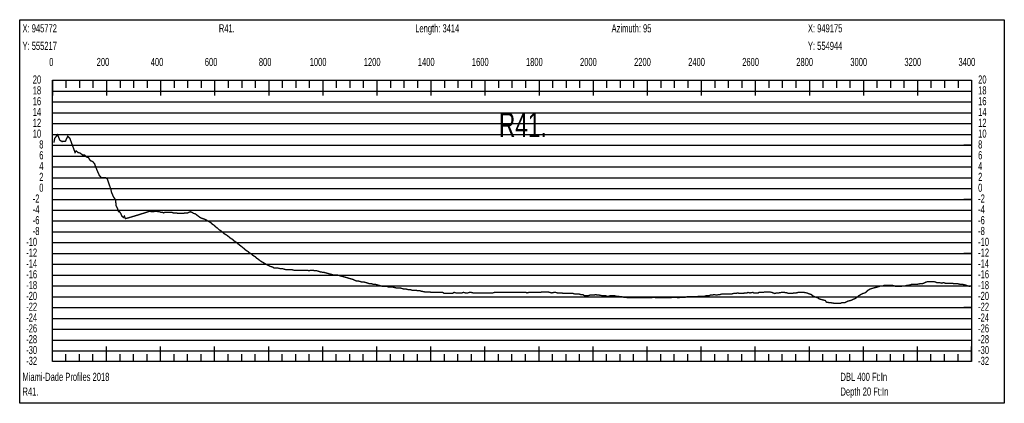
# Model space of a CAD drawing. Header units: inches. Extents: x 471865 to 538526, y 1054316 to 1102451.
# Tile 63 of 131: x 487431 to 491074, y 1084503 to 1085921. Entities that reach past the tile are written whole.
import ezdxf

# ---------------------------------------------------------------- set-up
doc = ezdxf.new("R2010")
doc.units = ezdxf.units.IN
doc.header["$MEASUREMENT"] = 0
for name, color, linetype in [('LABELS', 7, 'Continuous'), ('X_Gr1', 7, 'Continuous'), ('XSECTION', 7, 'Continuous')]:
    doc.layers.add(name, color=color, linetype=linetype)
doc.styles.get("Standard").update_dxf_attribs({"font": 'arial.ttf'})

msp = doc.modelspace()

# ---------------------------------------------------------------- linework, layer by layer
at = {"layer": 'X_Gr1', "color": 6, "linetype": 'Continuous', "lineweight": 18, "true_color": 0xff00ff, "transparency": 33554687, "const_width": 5}
msp.add_lwpolyline([(487558.1, 1085466.4), (487558.1, 1085466.4), (487558.3, 1085468.2), (487560.8, 1085482.2), (487571.3, 1085496), (487580, 1085475.4), (487588.1, 1085470.6), (487600.7, 1085472), (487609, 1085490.2), (487617, 1085482.3), (487636.2, 1085430.1), (487640.2, 1085435.9), (487647.3, 1085429.8), (487654.3, 1085428.5), (487663.9, 1085420.9), (487670.9, 1085421.1), (487677.5, 1085414.2), (487686.1, 1085411.1), (487691.9, 1085400.7), (487701.2, 1085396.7), (487708.1, 1085388.9), (487717.2, 1085365.2), (487726.5, 1085344.2), (487733.6, 1085337), (487740.3, 1085337), (487748.9, 1085337), (487755.1, 1085333.4), (487762.3, 1085312.4), (487768.6, 1085293.7), (487771.8, 1085280.3), (487779, 1085265.3), (487785.7, 1085255.7), (487788.2, 1085232.8), (487793.1, 1085222.8), (487797, 1085211.8), (487799.7, 1085212.4), (487805.6, 1085204.3), (487809.1, 1085195.2), (487815.5, 1085189.8), (487818.3, 1085194.8), (487822.6, 1085185.6), (487826.4, 1085186.7), (487832.6, 1085188.4), (487838.8, 1085190.2), (487845.1, 1085192.1), (487851.5, 1085193.9), (487857.8, 1085195.8), (487864.1, 1085197.7), (487870.5, 1085199.6), (487876.6, 1085201.5), (487882.6, 1085203.5), (487888.7, 1085205.4), (487894.6, 1085207.3), (487900.4, 1085209.2), (487905.8, 1085211.1), (487911.6, 1085213), (487915, 1085213), (487918.7, 1085211), (487922.8, 1085211), (487926.9, 1085211), (487930.6, 1085213), (487934.3, 1085213), (487938.6, 1085213), (487943.5, 1085211), (487948.7, 1085211), (487954, 1085209), (487959.3, 1085209), (487964, 1085207), (487968, 1085209), (487971.9, 1085209), (487976.3, 1085209), (487981.2, 1085209), (487987.2, 1085209), (487993.5, 1085209), (487999.9, 1085207), (488006.1, 1085207), (488011.6, 1085207), (488016.5, 1085205), (488021.5, 1085205), (488026.9, 1085205), (488032.5, 1085205), (488037.9, 1085205), (488043.2, 1085207), (488048, 1085207), (488052.6, 1085207), (488057.3, 1085209), (488062.5, 1085211), (488068.4, 1085209), (488074.8, 1085205), (488081.9, 1085203), (488089.4, 1085197), (488097.3, 1085191), (488104.9, 1085187), (488111.4, 1085185), (488116.7, 1085183), (488121.4, 1085181), (488126.3, 1085177), (488131.9, 1085175), (488137.9, 1085171), (488144.3, 1085165), (488150.7, 1085161), (488156.6, 1085155), (488162.4, 1085151), (488168.5, 1085145), (488175.1, 1085141), (488182.2, 1085135), (488189.5, 1085129), (488196.9, 1085125), (488204.4, 1085119), (488211.7, 1085113), (488218.4, 1085109), (488224.7, 1085103), (488231.3, 1085099), (488238.4, 1085093), (488246.1, 1085087), (488254, 1085081), (488261.2, 1085075), (488267.9, 1085069), (488274.5, 1085065), (488281.5, 1085059), (488288.5, 1085055), (488295.4, 1085049), (488302.2, 1085045), (488308.6, 1085039), (488315, 1085035), (488321.9, 1085029), (488329.2, 1085025), (488336.1, 1085021), (488342.9, 1085017), (488350.3, 1085013), (488358.6, 1085009), (488366.3, 1085007), (488373, 1085003), (488379.4, 1085003), (488386.4, 1085003), (488394.3, 1085001), (488402.2, 1085001), (488409.5, 1084999), (488416.3, 1084997), (488423, 1084997), (488430.2, 1084997), (488437.9, 1084997), (488445.6, 1084995), (488452.6, 1084995), (488459.1, 1084995), (488466.1, 1084995), (488473.6, 1084995), (488481.3, 1084995), (488488.4, 1084995), (488495.1, 1084995), (488501.9, 1084993), (488508.5, 1084995), (488515.7, 1084995), (488523.1, 1084993), (488530.1, 1084993), (488536.7, 1084991), (488543.2, 1084989), (488553.8, 1084987), (488557.4, 1084987), (488564.5, 1084985), (488571.7, 1084983), (488578.9, 1084981), (488586.3, 1084979), (488593.4, 1084977), (488600.2, 1084977), (488607.3, 1084977), (488614.4, 1084975), (488621.6, 1084973), (488629, 1084971), (488636.3, 1084969), (488643.3, 1084967), (488649.9, 1084965), (488656.9, 1084963), (488664.4, 1084961), (488671.7, 1084957), (488678.5, 1084955), (488684.7, 1084955), (488691.4, 1084953), (488698.7, 1084951), (488706.2, 1084951), (488713.1, 1084949), (488719.3, 1084947), (488725.4, 1084945), (488732.3, 1084945), (488739.6, 1084943), (488746.8, 1084943), (488753.5, 1084941), (488760.3, 1084939), (488767.6, 1084937), (488775.1, 1084935), (488782.4, 1084935), (488789.4, 1084935), (488796.4, 1084933), (488803.5, 1084933), (488810.8, 1084933), (488818.3, 1084931), (488825.7, 1084929), (488836.3, 1084929), (488839.9, 1084929), (488846.9, 1084927), (488854.3, 1084925), (488861.8, 1084925), (488869.2, 1084923), (488876.2, 1084923), (488883, 1084921), (488890.2, 1084921), (488897.3, 1084921), (488904.5, 1084919), (488911.6, 1084919), (488918.7, 1084917), (488929.2, 1084915), (488932.6, 1084915), (488939.5, 1084915), (488946.6, 1084915), (488953.8, 1084913), (488960.8, 1084913), (488967.4, 1084913), (488974.3, 1084913), (488981.7, 1084913), (488989, 1084913), (488995.9, 1084913), (489002.6, 1084909), (489009.8, 1084909), (489017.3, 1084909), (489024.5, 1084909), (489031.5, 1084909), (489038.1, 1084913), (489045.4, 1084911), (489053.1, 1084911), (489060.3, 1084911), (489067, 1084911), (489073.6, 1084913), (489080.9, 1084911), (489088.3, 1084911), (489095.2, 1084913), (489101.8, 1084913), (489108.7, 1084911), (489119.7, 1084911), (489123.5, 1084911), (489130.8, 1084911), (489137.6, 1084911), (489144.4, 1084911), (489151.7, 1084911), (489159.4, 1084911), (489166.8, 1084911), (489173.9, 1084911), (489180.9, 1084911), (489187.8, 1084913), (489194.7, 1084913), (489201.7, 1084913), (489209, 1084913), (489216.1, 1084913), (489223, 1084913), (489229.7, 1084913), (489236.6, 1084913), (489244, 1084913), (489251.3, 1084913), (489258.3, 1084913), (489265.1, 1084913), (489271.9, 1084913), (489279.2, 1084913), (489286.6, 1084913), (489293.4, 1084913), (489303.9, 1084913), (489307.6, 1084911), (489314.7, 1084913), (489321.5, 1084913), (489328.6, 1084913), (489336, 1084913), (489343.1, 1084913), (489350.1, 1084913), (489357, 1084913), (489364, 1084915), (489371.1, 1084915), (489378.1, 1084915), (489385, 1084915), (489392.4, 1084913), (489399.9, 1084911), (489407, 1084913), (489414, 1084913), (489421.1, 1084911), (489428.4, 1084911), (489435.8, 1084911), (489443.1, 1084909), (489450.1, 1084909), (489457.4, 1084909), (489464.7, 1084909), (489471.7, 1084909), (489478.4, 1084909), (489485.4, 1084907), (489492.7, 1084907), (489500, 1084907), (489506.9, 1084905), (489513.8, 1084905), (489520.8, 1084901), (489531.5, 1084901), (489534.6, 1084901), (489540.9, 1084903), (489547.9, 1084903), (489555.2, 1084903), (489562.2, 1084905), (489568.6, 1084903), (489575, 1084903), (489585.9, 1084901), (489589.7, 1084901), (489597, 1084901), (489603.8, 1084899), (489610.1, 1084899), (489616.6, 1084901), (489623.5, 1084901), (489630.9, 1084901), (489638.1, 1084899), (489645, 1084899), (489651.9, 1084897), (489658.9, 1084897), (489666.2, 1084895), (489673.6, 1084895), (489680.6, 1084893), (489687.2, 1084893), (489693.9, 1084893), (489705.1, 1084893), (489708.9, 1084893), (489716.2, 1084893), (489722.9, 1084893), (489729.6, 1084893), (489740.9, 1084893), (489744.6, 1084893), (489751.5, 1084893), (489758.3, 1084893), (489765.1, 1084893), (489775.6, 1084895), (489779.3, 1084895), (489786.4, 1084893), (489793.2, 1084893), (489799.5, 1084893), (489806, 1084893), (489813.1, 1084893), (489820.1, 1084893), (489826.4, 1084893), (489832.4, 1084893), (489838.9, 1084893), (489845.8, 1084895), (489852.6, 1084895), (489862.1, 1084895), (489865.6, 1084893), (489876.7, 1084895), (489880.5, 1084895), (489887.6, 1084895), (489893.9, 1084895), (489900.1, 1084897), (489910.7, 1084897), (489914.8, 1084897), (489922.4, 1084897), (489932.2, 1084897), (489935.5, 1084897), (489946, 1084899), (489953.7, 1084899), (489957.7, 1084899), (489965.2, 1084899), (489972, 1084901), (489982.1, 1084901), (489985.8, 1084903), (489993.2, 1084903), (490000.8, 1084905), (490008.3, 1084903), (490018.5, 1084905), (490021.9, 1084905), (490028.9, 1084907), (490040.2, 1084907), (490044.1, 1084907), (490054.7, 1084907), (490058.1, 1084907), (490064.8, 1084907), (490071.7, 1084909), (490078.5, 1084909), (490088.5, 1084911), (490091.9, 1084909), (490098.7, 1084909), (490109, 1084909), (490112.3, 1084911), (490122.1, 1084911), (490125.5, 1084913), (490132.5, 1084911), (490143.6, 1084913), (490147, 1084911), (490156.5, 1084911), (490163.1, 1084911), (490166.9, 1084913), (490178.2, 1084913), (490181.8, 1084913), (490188.7, 1084915), (490195.5, 1084915), (490202.9, 1084915), (490214.4, 1084913), (490217.9, 1084911), (490224.7, 1084909), (490231.6, 1084911), (490238.8, 1084911), (490249.7, 1084913), (490253.2, 1084913), (490260.1, 1084913), (490271.2, 1084911), (490275, 1084909), (490285.4, 1084909), (490288.8, 1084909), (490295.9, 1084911), (490303.5, 1084911), (490311.4, 1084913), (490322.4, 1084913), (490328.9, 1084913), (490332.3, 1084913), (490343.7, 1084911), (490348, 1084909), (490360.5, 1084905), (490364.3, 1084901), (490371.9, 1084897), (490384.2, 1084893), (490388.9, 1084889), (490403, 1084885), (490411.7, 1084883), (490415.6, 1084877), (490427, 1084875), (490430.9, 1084875), (490443.3, 1084873), (490447.8, 1084873), (490456.6, 1084873), (490468.9, 1084873), (490472.4, 1084875), (490483.2, 1084875), (490491.6, 1084879), (490496.2, 1084881), (490505, 1084883), (490523.4, 1084891), (490531.3, 1084897), (490535.9, 1084901), (490550, 1084909), (490558.4, 1084911), (490565.7, 1084917), (490569.4, 1084921), (490576.8, 1084925), (490589, 1084929), (490597.2, 1084931), (490604.3, 1084933), (490611, 1084935), (490614.4, 1084937), (490625.1, 1084937), (490628.9, 1084939), (490639.6, 1084939), (490646.3, 1084939), (490649.6, 1084939), (490659.5, 1084939), (490666.8, 1084937), (490674.3, 1084935), (490681.4, 1084935), (490684.4, 1084935), (490693.3, 1084935), (490696.8, 1084937), (490707.4, 1084937), (490714, 1084939), (490717.1, 1084939), (490726.6, 1084941), (490730.1, 1084943), (490740.8, 1084943), (490748.4, 1084943), (490751.9, 1084943), (490761.9, 1084945), (490768.9, 1084945), (490776.2, 1084947), (490783.8, 1084951), (490791.5, 1084953), (490798.5, 1084953), (490805.4, 1084953), (490812.5, 1084953), (490820.2, 1084951), (490824, 1084949), (490834.8, 1084949), (490841.7, 1084947), (490848.5, 1084949), (490855.8, 1084947), (490859.7, 1084947), (490871.7, 1084947), (490879.8, 1084947), (490887.6, 1084945), (490894.9, 1084945), (490902, 1084945), (490909.6, 1084943), (490918, 1084943), (490926.2, 1084941), (490934, 1084939), (490937.6, 1084937), (490948.3, 1084935)], dxfattribs=at)
at = {"layer": 'XSECTION', "color": 18, "linetype": 'Continuous', "true_color": 0x000000}
for points in [[(487431.3, 1085921), (491073.7, 1085921), (491073.7, 1084503), (487431.3, 1084503), (487431.3, 1085921)], [(487552.5, 1085697), (490952.5, 1085697), (490952.5, 1084657), (487552.5, 1084657), (487552.5, 1085697)], [(487552.5, 1085697), (487552.5, 1085640.6)], [(487552.5, 1085697), (487552.5, 1085640.6)], [(487552.5, 1085697), (487552.5, 1085669)], [(487552.5, 1085697), (487552.5, 1085669)], [(487602.5, 1085697), (487602.5, 1085669)], [(487652.5, 1085697), (487652.5, 1085669)], [(487702.5, 1085697), (487702.5, 1085669)], [(487752.5, 1085697), (487752.5, 1085640.6)], [(487752.5, 1085697), (487752.5, 1085669)], [(487802.5, 1085697), (487802.5, 1085669)], [(487852.5, 1085697), (487852.5, 1085669)], [(487902.5, 1085697), (487902.5, 1085669)], [(487952.5, 1085697), (487952.5, 1085640.6)], [(487952.5, 1085697), (487952.5, 1085669)], [(488002.5, 1085697), (488002.5, 1085669)], [(488052.5, 1085697), (488052.5, 1085669)], [(488102.5, 1085697), (488102.5, 1085669)], [(488152.5, 1085697), (488152.5, 1085640.6)], [(488152.5, 1085697), (488152.5, 1085669)], [(488202.5, 1085697), (488202.5, 1085669)], [(488252.5, 1085697), (488252.5, 1085669)], [(488302.5, 1085697), (488302.5, 1085669)], [(488352.5, 1085697), (488352.5, 1085640.6)], [(488352.5, 1085697), (488352.5, 1085669)], [(488402.5, 1085697), (488402.5, 1085669)], [(488452.5, 1085697), (488452.5, 1085669)], [(488502.5, 1085697), (488502.5, 1085669)], [(488552.5, 1085697), (488552.5, 1085640.6)], [(488552.5, 1085697), (488552.5, 1085669)], [(488602.5, 1085697), (488602.5, 1085669)], [(488652.5, 1085697), (488652.5, 1085669)], [(488702.5, 1085697), (488702.5, 1085669)], [(488752.5, 1085697), (488752.5, 1085640.6)], [(488752.5, 1085697), (488752.5, 1085669)], [(488802.5, 1085697), (488802.5, 1085669)], [(488852.5, 1085697), (488852.5, 1085669)], [(488902.5, 1085697), (488902.5, 1085669)], [(488952.5, 1085697), (488952.5, 1085640.6)], [(488952.5, 1085697), (488952.5, 1085669)], [(489002.5, 1085697), (489002.5, 1085669)], [(489052.5, 1085697), (489052.5, 1085669)], [(489102.5, 1085697), (489102.5, 1085669)], [(489152.5, 1085697), (489152.5, 1085640.6)], [(489152.5, 1085697), (489152.5, 1085669)], [(489202.5, 1085697), (489202.5, 1085669)], [(489252.5, 1085697), (489252.5, 1085669)], [(489302.5, 1085697), (489302.5, 1085669)], [(489352.5, 1085697), (489352.5, 1085640.6)], [(489352.5, 1085697), (489352.5, 1085669)], [(489402.5, 1085697), (489402.5, 1085669)], [(489452.5, 1085697), (489452.5, 1085669)], [(489502.5, 1085697), (489502.5, 1085669)], [(489552.5, 1085697), (489552.5, 1085640.6)], [(489552.5, 1085697), (489552.5, 1085669)], [(489602.5, 1085697), (489602.5, 1085669)], [(489652.5, 1085697), (489652.5, 1085669)], [(489702.5, 1085697), (489702.5, 1085669)], [(489752.5, 1085697), (489752.5, 1085640.6)], [(489752.5, 1085697), (489752.5, 1085669)], [(489802.5, 1085697), (489802.5, 1085669)], [(489852.5, 1085697), (489852.5, 1085669)], [(489902.5, 1085697), (489902.5, 1085669)], [(489952.5, 1085697), (489952.5, 1085640.6)], [(489952.5, 1085697), (489952.5, 1085669)], [(490002.5, 1085697), (490002.5, 1085669)], [(490052.5, 1085697), (490052.5, 1085669)], [(490102.5, 1085697), (490102.5, 1085669)], [(490152.5, 1085697), (490152.5, 1085640.6)], [(490152.5, 1085697), (490152.5, 1085669)], [(490202.5, 1085697), (490202.5, 1085669)], [(490252.5, 1085697), (490252.5, 1085669)], [(490302.5, 1085697), (490302.5, 1085669)], [(490352.5, 1085697), (490352.5, 1085640.6)], [(490352.5, 1085697), (490352.5, 1085669)], [(490402.5, 1085697), (490402.5, 1085669)], [(490452.5, 1085697), (490452.5, 1085669)], [(490502.5, 1085697), (490502.5, 1085669)], [(490552.5, 1085697), (490552.5, 1085640.6)], [(490552.5, 1085697), (490552.5, 1085669)], [(490602.5, 1085697), (490602.5, 1085669)], [(490652.5, 1085697), (490652.5, 1085669)], [(490702.5, 1085697), (490702.5, 1085669)], [(490752.5, 1085697), (490752.5, 1085640.6)], [(490752.5, 1085697), (490752.5, 1085669)], [(490802.5, 1085697), (490802.5, 1085669)], [(490852.5, 1085697), (490852.5, 1085669)], [(490902.5, 1085697), (490902.5, 1085669)], [(490952.5, 1085697), (490952.5, 1085640.6)], [(490952.5, 1085697), (490952.5, 1085669)], [(487552.5, 1085457), (487580.5, 1085457)], [(490952.5, 1085457), (490924.5, 1085457)], [(487552.5, 1085257), (487580.5, 1085257)], [(490952.5, 1085257), (490924.5, 1085257)], [(487552.5, 1085057), (487580.5, 1085057)], [(490952.5, 1085057), (490924.5, 1085057)], [(487552.5, 1084857), (487580.5, 1084857)], [(490952.5, 1084857), (490924.5, 1084857)], [(487552.5, 1084657), (487552.5, 1084713.4)], [(487552.5, 1084657), (487552.5, 1084713.4)], [(487752.5, 1084657), (487752.5, 1084713.4)], [(487952.5, 1084657), (487952.5, 1084713.4)], [(488152.5, 1084657), (488152.5, 1084713.4)], [(488352.5, 1084657), (488352.5, 1084713.4)], [(488552.5, 1084657), (488552.5, 1084713.4)], [(488752.5, 1084657), (488752.5, 1084713.4)], [(488952.5, 1084657), (488952.5, 1084713.4)], [(489152.5, 1084657), (489152.5, 1084713.4)], [(489352.5, 1084657), (489352.5, 1084713.4)], [(489552.5, 1084657), (489552.5, 1084713.4)], [(489752.5, 1084657), (489752.5, 1084713.4)], [(489952.5, 1084657), (489952.5, 1084713.4)], [(490152.5, 1084657), (490152.5, 1084713.4)], [(490352.5, 1084657), (490352.5, 1084713.4)], [(490552.5, 1084657), (490552.5, 1084713.4)], [(490752.5, 1084657), (490752.5, 1084713.4)], [(490952.5, 1084657), (490952.5, 1084713.4)], [(487552.5, 1084657), (487552.5, 1084685)], [(487552.5, 1084657), (487552.5, 1084685)], [(487602.5, 1084657), (487602.5, 1084685)], [(487652.5, 1084657), (487652.5, 1084685)], [(487702.5, 1084657), (487702.5, 1084685)], [(487752.5, 1084657), (487752.5, 1084685)], [(487802.5, 1084657), (487802.5, 1084685)], [(487852.5, 1084657), (487852.5, 1084685)], [(487902.5, 1084657), (487902.5, 1084685)], [(487952.5, 1084657), (487952.5, 1084685)], [(488002.5, 1084657), (488002.5, 1084685)], [(488052.5, 1084657), (488052.5, 1084685)], [(488102.5, 1084657), (488102.5, 1084685)], [(488152.5, 1084657), (488152.5, 1084685)], [(488202.5, 1084657), (488202.5, 1084685)], [(488252.5, 1084657), (488252.5, 1084685)], [(488302.5, 1084657), (488302.5, 1084685)], [(488352.5, 1084657), (488352.5, 1084685)], [(488402.5, 1084657), (488402.5, 1084685)], [(488452.5, 1084657), (488452.5, 1084685)], [(488502.5, 1084657), (488502.5, 1084685)], [(488552.5, 1084657), (488552.5, 1084685)], [(488602.5, 1084657), (488602.5, 1084685)], [(488652.5, 1084657), (488652.5, 1084685)], [(488702.5, 1084657), (488702.5, 1084685)], [(488752.5, 1084657), (488752.5, 1084685)], [(488802.5, 1084657), (488802.5, 1084685)], [(488852.5, 1084657), (488852.5, 1084685)], [(488902.5, 1084657), (488902.5, 1084685)], [(488952.5, 1084657), (488952.5, 1084685)], [(489002.5, 1084657), (489002.5, 1084685)], [(489052.5, 1084657), (489052.5, 1084685)], [(489102.5, 1084657), (489102.5, 1084685)], [(489152.5, 1084657), (489152.5, 1084685)], [(489202.5, 1084657), (489202.5, 1084685)], [(489252.5, 1084657), (489252.5, 1084685)], [(489302.5, 1084657), (489302.5, 1084685)], [(489352.5, 1084657), (489352.5, 1084685)], [(489402.5, 1084657), (489402.5, 1084685)], [(489452.5, 1084657), (489452.5, 1084685)], [(489502.5, 1084657), (489502.5, 1084685)], [(489552.5, 1084657), (489552.5, 1084685)], [(489602.5, 1084657), (489602.5, 1084685)], [(489652.5, 1084657), (489652.5, 1084685)], [(489702.5, 1084657), (489702.5, 1084685)], [(489752.5, 1084657), (489752.5, 1084685)], [(489802.5, 1084657), (489802.5, 1084685)], [(489852.5, 1084657), (489852.5, 1084685)], [(489902.5, 1084657), (489902.5, 1084685)], [(489952.5, 1084657), (489952.5, 1084685)], [(490002.5, 1084657), (490002.5, 1084685)], [(490052.5, 1084657), (490052.5, 1084685)], [(490102.5, 1084657), (490102.5, 1084685)], [(490152.5, 1084657), (490152.5, 1084685)], [(490202.5, 1084657), (490202.5, 1084685)], [(490252.5, 1084657), (490252.5, 1084685)], [(490302.5, 1084657), (490302.5, 1084685)], [(490352.5, 1084657), (490352.5, 1084685)], [(490402.5, 1084657), (490402.5, 1084685)], [(490452.5, 1084657), (490452.5, 1084685)], [(490502.5, 1084657), (490502.5, 1084685)], [(490552.5, 1084657), (490552.5, 1084685)], [(490602.5, 1084657), (490602.5, 1084685)], [(490652.5, 1084657), (490652.5, 1084685)], [(490702.5, 1084657), (490702.5, 1084685)], [(490752.5, 1084657), (490752.5, 1084685)], [(490802.5, 1084657), (490802.5, 1084685)], [(490852.5, 1084657), (490852.5, 1084685)], [(490902.5, 1084657), (490902.5, 1084685)], [(490952.5, 1084657), (490952.5, 1084685)]]:
    msp.add_lwpolyline(points, dxfattribs=at)
at = {"layer": 'XSECTION', "color": 18, "true_color": 0x000000}
for points in [[(487552.5, 1085657), (490952.5, 1085657)], [(487552.5, 1085617), (490952.5, 1085617)], [(487552.5, 1085577), (490952.5, 1085577)], [(487552.5, 1085537), (490952.5, 1085537)], [(487552.5, 1085497), (490952.5, 1085497)], [(487552.5, 1085457), (490952.5, 1085457)], [(487552.5, 1085417), (490952.5, 1085417)], [(487552.5, 1085377), (490952.5, 1085377)], [(487552.5, 1085337), (490952.5, 1085337)], [(487552.5, 1085297), (490952.5, 1085297)], [(487552.5, 1085257), (490952.5, 1085257)], [(487552.5, 1085217), (490952.5, 1085217)], [(487552.5, 1085177), (490952.5, 1085177)], [(487552.5, 1085137), (490952.5, 1085137)], [(487552.5, 1085097), (490952.5, 1085097)], [(487552.5, 1085057), (490952.5, 1085057)], [(487552.5, 1085017), (490952.5, 1085017)], [(487552.5, 1084977), (490952.5, 1084977)], [(487552.5, 1084937), (490952.5, 1084937)], [(487552.5, 1084897), (490952.5, 1084897)], [(487552.5, 1084857), (490952.5, 1084857)], [(487552.5, 1084817), (490952.5, 1084817)], [(487552.5, 1084777), (490952.5, 1084777)], [(487552.5, 1084737), (490952.5, 1084737)], [(487552.5, 1084697), (490952.5, 1084697)]]:
    msp.add_lwpolyline(points, dxfattribs=at)

# ---------------------------------------------------------------- texts
at = {"layer": 'LABELS', "color": 18, "true_color": 0x000000, "width": 0.666667}
for s, height, p in [('X: 945772', 30, (487441.7, 1085874.2)), ('R41.', 30, (488168.1, 1085874.2)), ('Length: 3414', 30, (488894.5, 1085874.2)), ('Azimuth: 95', 30, (489620.9, 1085874.2)), ('X: 949175', 30, (490347.3, 1085874.2)), ('Y: 555217', 30, (487441.7, 1085809.4)), ('Y: 554944', 30, (490347.3, 1085809.4)), ('0', 30, (487540.5, 1085749.8)), ('0', 30, (487540.5, 1085749.8)), ('200', 30, (487716.1, 1085749.8)), ('400', 30, (487916.1, 1085749.8)), ('600', 30, (488116.1, 1085749.8)), ('800', 30, (488316.1, 1085749.8)), ('1000', 30, (488504.1, 1085749.8)), ('1200', 30, (488704.1, 1085749.8)), ('1400', 30, (488904.1, 1085749.8)), ('1600', 30, (489104.1, 1085749.8)), ('1800', 30, (489304.1, 1085749.8)), ('2000', 30, (489504.1, 1085749.8)), ('2200', 30, (489704.1, 1085749.8)), ('2400', 30, (489904.1, 1085749.8)), ('2600', 30, (490104.1, 1085749.8)), ('2800', 30, (490304.1, 1085749.8)), ('3000', 30, (490504.1, 1085749.8)), ('3200', 30, (490704.1, 1085749.8)), ('3400', 30, (490904.1, 1085749.8)), ('20', 30, (487479.7, 1085685)), ('20', 30, (490976.9, 1085685)), ('18', 30, (487479.7, 1085645)), ('18', 30, (490976.9, 1085645)), ('16', 30, (487479.7, 1085605)), ('16', 30, (490976.9, 1085605)), ('14', 30, (487479.7, 1085565)), ('14', 30, (490976.9, 1085565)), ('12', 30, (487479.7, 1085525)), ('R41.', 90, (489204.1, 1085487.8)), ('12', 30, (490976.9, 1085525)), ('10', 30, (487479.7, 1085485)), ('10', 30, (490976.9, 1085485)), ('8', 30, (487503.7, 1085445)), ('8', 30, (490976.9, 1085445)), ('6', 30, (487503.7, 1085405)), ('6', 30, (490976.9, 1085405)), ('4', 30, (487503.7, 1085365)), ('4', 30, (490976.9, 1085365)), ('2', 30, (487503.7, 1085325)), ('2', 30, (490976.9, 1085325)), ('0', 30, (487503.7, 1085285)), ('0', 30, (490976.9, 1085285)), ('-2', 30, (487479.7, 1085245)), ('-2', 30, (490976.9, 1085245)), ('-4', 30, (487479.7, 1085205)), ('-4', 30, (490976.9, 1085205)), ('-6', 30, (487479.7, 1085165)), ('-6', 30, (490976.9, 1085165)), ('-8', 30, (487479.7, 1085125)), ('-8', 30, (490976.9, 1085125)), ('-10', 30, (487455.3, 1085085)), ('-10', 30, (490976.9, 1085085)), ('-12', 30, (487455.3, 1085045)), ('-12', 30, (490976.9, 1085045)), ('-14', 30, (487455.3, 1085005)), ('-14', 30, (490976.9, 1085005)), ('-16', 30, (487455.3, 1084965)), ('-16', 30, (490976.9, 1084965)), ('-18', 30, (487455.3, 1084925)), ('-18', 30, (490976.9, 1084925)), ('-20', 30, (487455.3, 1084885)), ('-20', 30, (490976.9, 1084885)), ('-22', 30, (487455.3, 1084845)), ('-22', 30, (490976.9, 1084845)), ('-24', 30, (487455.3, 1084805)), ('-24', 30, (490976.9, 1084805)), ('-26', 30, (487455.3, 1084765)), ('-26', 30, (490976.9, 1084765)), ('-28', 30, (487455.3, 1084725)), ('-28', 30, (490976.9, 1084725)), ('-30', 30, (487455.3, 1084685)), ('-30', 30, (490976.9, 1084685)), ('-32', 30, (487455.3, 1084645)), ('-32', 30, (490976.9, 1084645)), ('Miami-Dade Profiles 2018', 30, (487441.7, 1084585.8)), ('DBL 400 Ft:In', 30, (490467.7, 1084585.8)), ('R41.', 30, (487441.7, 1084531.4)), ('Depth 20 Ft:In', 30, (490467.7, 1084531.4))]:
    msp.add_text(s, height=height, dxfattribs=at).set_placement(p)

doc.saveas('drawing.dxf')
